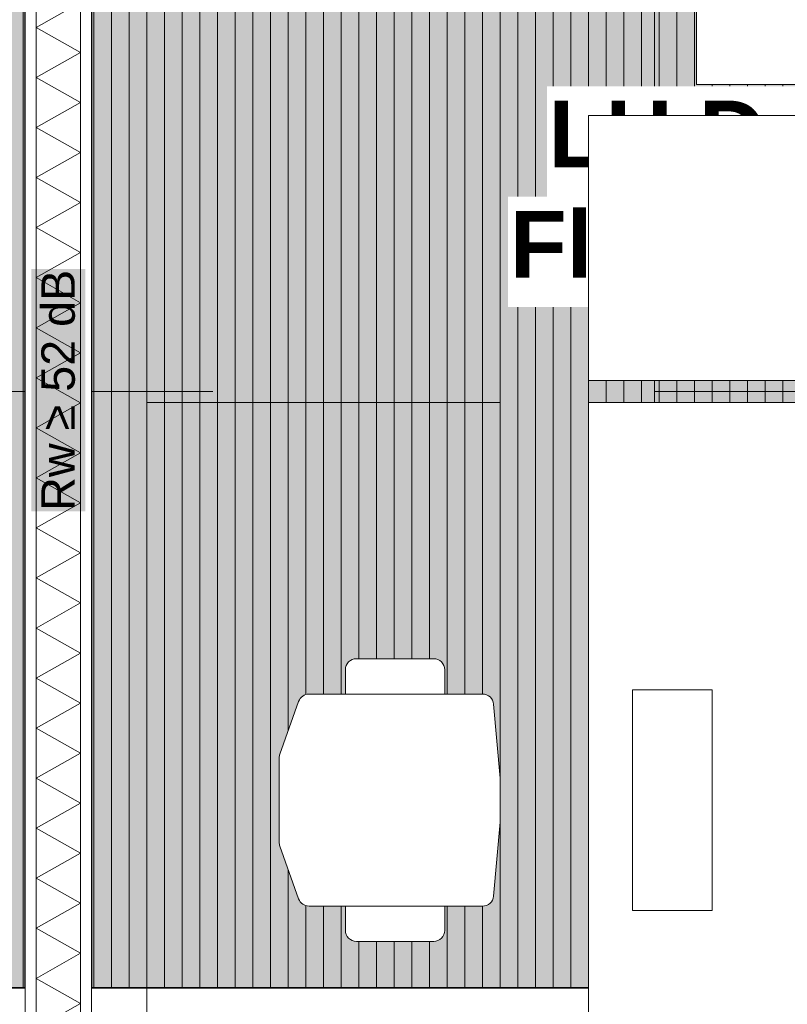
# Model space of a CAD drawing. Header units: metres. Extents: x -167 to 152, y -127 to 99.
# Tile 42 of 225: x -27.09 to -25.35, y -20.29 to -18.06. Entities that reach past the tile are written whole.
import ezdxf

# ---------------------------------------------------------------- set-up
doc = ezdxf.new("R2010")
doc.units = ezdxf.units.M
doc.linetypes.add('gestrichelt - 01', pattern=[2, 1, -1])
doc.linetypes.add('Raster 01', pattern=[2, 1, -1])
for name, color, linetype, lineweight, true_color in [('031_Metallbauarbeiten-350 Lamellendecke DS', 7, 'Continuous', 35, 0x666666), ('039_Trockenbauarbeiten-340 Dämmung', 7, 'Continuous', 9, 0xc0c0c0), ('ACTES-Einrichtung Aufsicht.', 7, 'Continuous', 9, 0xa6a6a6), ('AV1-Bewegungsfläche', 7, 'gestrichelt - 01', 9, 0xd9d9d9), ('AV1-Einrichtung', 7, 'Continuous', 9, 0xa6a6a6), ('AV1-Raster', 7, 'Raster 01', 9, 0xa6a6a6)]:
    doc.layers.add(name, color=color, linetype=linetype, lineweight=lineweight, true_color=true_color)
for name, color, linetype, lineweight in [('039_Trockenbauarbeiten-340 Gipskarton', 7, 'Continuous', 9), ('_1.35m (3D)', 7, 'Continuous', 9), ('_OG 1 (2D)', 7, 'Continuous', 9), ('_OG 1 - DS (2D)', 7, 'Continuous', 9), ('AV1-Akustikvorgaben-Trennwände', 7, 'Continuous', 5)]:
    doc.layers.add(name, color=color, linetype=linetype, lineweight=lineweight)
doc.styles.add('Arial', font='arial.ttf')
doc.styles.add('Arial (bold)', font='arialbd.ttf')
pattern_1 = [(90, (0, 0), (0.04, 0), [])]

# ---------------------------------------------------------------- blocks, each defined once
blk = doc.blocks.new('Group-2')
at = {"layer": 'AV1-Raster'}
for p, q in [((-27, -22.95), (-27, 1.35)), ((-25.65, -22.95), (-25.65, 1.35)), ((1.35, -18.9), (-40.5, -18.9)), ((1.35, -20.25), (-40.5, -20.25))]:
    blk.add_line(p, q, dxfattribs=at)
blk = doc.blocks.new('1.35m (3D)')
at = {"layer": 'AV1-Raster', "color": 7}
blk.add_blockref('Group-2', (0, 0), dxfattribs=at)
blk = doc.blocks.new('OG 1 - DS (2D)')
at = {"layer": '031_Metallbauarbeiten-350 Lamellendecke DS', "linetype": 'Continuous', "lineweight": 0, "transparency": 33554508}
for color, points in [(254, [(-30.975, -16.225), (-27.075, -16.225), (-27.075, -20.25), (-30.975, -20.25)]), (20, [(-30.975, -16.225), (-27.075, -16.225), (-27.075, -20.25), (-30.975, -20.25)]), (254, [(-26.925, -16.225), (-23.075, -16.225), (-23.075, -20.25), (-26.925, -20.25)]), (20, [(-26.925, -16.225), (-23.075, -16.225), (-23.075, -20.25), (-26.925, -20.25)])]:
    blk.add_hatch(color=color, dxfattribs=at).paths.add_polyline_path(points)
at = {"layer": '031_Metallbauarbeiten-350 Lamellendecke DS', "linetype": 'Continuous', "lineweight": 9, "transparency": 33554508}
h = blk.add_hatch(dxfattribs=at)
h.set_pattern_fill('Lamellendecke', color=252, style=0, pattern_type=2)
h.set_pattern_definition(pattern_1)
h.paths.add_polyline_path([(-30.975, -16.225), (-27.075, -16.225), (-27.075, -20.25), (-30.975, -20.25)])
h = blk.add_hatch(dxfattribs=at)
h.set_pattern_fill('Lamellendecke', color=252, style=0, pattern_type=2)
h.set_pattern_definition(pattern_1)
h.paths.add_polyline_path([(-26.925, -16.225), (-23.075, -16.225), (-23.075, -20.25), (-26.925, -20.25)])
at = {"layer": '031_Metallbauarbeiten-350 Lamellendecke DS', "flags": 128}
for points in [[(-30.975, -16.225), (-27.075, -16.225), (-27.075, -20.25), (-30.975, -20.25)], [(-26.925, -16.225), (-23.075, -16.225), (-23.075, -20.25), (-26.925, -20.25)]]:
    blk.add_lwpolyline(points, close=True, dxfattribs=at)
at = {"layer": '031_Metallbauarbeiten-350 Lamellendecke DS', "color": 251, "linetype": 'Continuous', "lineweight": 35, "transparency": 33554687, "flags": 128}
for points in [[(-30.975, -16.225), (-27.075, -16.225), (-27.075, -20.25), (-30.975, -20.25)], [(-26.925, -16.225), (-23.075, -16.225), (-23.075, -20.25), (-26.925, -20.25)]]:
    blk.add_lwpolyline(points, close=True, dxfattribs=at)
at = {"color": 255, "transparency": 33554687}
blk.add_wipeout([(-25.8937, -18.4587), (-24.1953, -18.4587), (-24.1953, -18.209), (-25.8937, -18.209)], dxfattribs=at).dxf.layer = '031_Metallbauarbeiten-350 Lamellendecke DS'
at = {"layer": '031_Metallbauarbeiten-350 Lamellendecke DS', "insert": (-25.0445, -18.3339), "char_height": 0.151309, "attachment_point": 5, "line_spacing_factor": 0.969122, "style": 'Arial (bold)'}
blk.add_mtext('LH Decke: 0,18m', dxfattribs=at)
at = {"color": 255, "transparency": 33554687}
blk.add_wipeout([(-25.982, -18.7085), (-23.8247, -18.7085), (-23.8247, -18.4587), (-25.982, -18.4587)], dxfattribs=at).dxf.layer = '031_Metallbauarbeiten-350 Lamellendecke DS'
at = {"layer": '031_Metallbauarbeiten-350 Lamellendecke DS', "insert": (-24.9033, -18.5836), "char_height": 0.151309, "attachment_point": 5, "line_spacing_factor": 0.969122, "style": 'Arial (bold)'}
blk.add_mtext('Fläche Decke: 15,5m²', dxfattribs=at)
blk = doc.blocks.new('Group-105')
at = {"color": 255, "transparency": 33554559}
blk.add_wipeout([(-26.4354, -19.825), (-26.4348, -19.7964), (-26.4331, -19.7688), (-26.4304, -19.7423), (-26.4265, -19.7167), (-26.4215, -19.6923), (-26.4155, -19.6688), (-26.4083, -19.6464), (-26.4, -19.625)], dxfattribs=at).dxf.layer = 'ACTES-Einrichtung Aufsicht.'
at = {"layer": 'ACTES-Einrichtung Aufsicht.'}
blk.add_open_spline([(-26.4354, -19.825), (-26.4354, -19.7085), (-26.4, -19.625)], degree=2, dxfattribs=at)
at = {"color": 255, "transparency": 33554559}
blk.add_wipeout([(-26.4354, -19.825), (-26.4348, -19.8536), (-26.4331, -19.8812), (-26.4304, -19.9077), (-26.4265, -19.9333), (-26.4215, -19.9577), (-26.4155, -19.9812), (-26.4083, -20.0036), (-26.4, -20.025)], dxfattribs=at).dxf.layer = 'ACTES-Einrichtung Aufsicht.'
at = {"layer": 'ACTES-Einrichtung Aufsicht.'}
blk.add_open_spline([(-26.4354, -19.825), (-26.4354, -19.9415), (-26.4, -20.025)], degree=2, dxfattribs=at)
at = {"color": 255, "transparency": 33554559}
blk.add_wipeout([(-26.4324, -20.065), (-26.0395, -20.065), (-26.0349, -20.0646), (-26.0305, -20.0633), (-26.0263, -20.0612), (-26.0226, -20.0584), (-26.0195, -20.055), (-26.0171, -20.0511), (-26.0155, -20.0467), (-26.0146, -20.0422), (-26, -19.875), (-26, -19.775), (-26.0146, -19.6078), (-26.0155, -19.6033), (-26.0171, -19.5989), (-26.0195, -19.595), (-26.0226, -19.5916), (-26.0263, -19.5888), (-26.0305, -19.5867), (-26.0349, -19.5854), (-26.0395, -19.585), (-26.4324, -19.585), (-26.4362, -19.5853), (-26.4399, -19.5862), (-26.4435, -19.5876), (-26.4468, -19.5896), (-26.4497, -19.592), (-26.4523, -19.5949), (-26.4544, -19.5981), (-26.4559, -19.6016), (-26.4985, -19.7209), (-26.4989, -19.7219), (-26.4992, -19.723), (-26.4994, -19.724), (-26.4996, -19.7251), (-26.4998, -19.7261), (-26.4999, -19.7272), (-26.5, -19.7283), (-26.5, -19.7293), (-26.5, -19.9207), (-26.5, -19.9217), (-26.4999, -19.9228), (-26.4998, -19.9239), (-26.4996, -19.9249), (-26.4994, -19.926), (-26.4992, -19.927), (-26.4989, -19.9281), (-26.4985, -19.9291), (-26.4559, -20.0484), (-26.4544, -20.0519), (-26.4523, -20.0551), (-26.4497, -20.058), (-26.4468, -20.0604), (-26.4435, -20.0624), (-26.4399, -20.0638), (-26.4362, -20.0647)], dxfattribs=at).dxf.layer = 'ACTES-Einrichtung Aufsicht.'
at = {"layer": 'ACTES-Einrichtung Aufsicht.', "flags": 128}
blk.add_lwpolyline([(-26.4324, -20.065), (-26.0395, -20.065, 0.388879), (-26.0146, -20.0422), (-26, -19.875), (-26, -19.775), (-26.0146, -19.6078, 0.388879), (-26.0395, -19.585), (-26.4324, -19.585, 0.31696), (-26.4559, -19.6016), (-26.4985, -19.7209, 0.085967), (-26.5, -19.7293), (-26.5, -19.9207, 0.085967), (-26.4985, -19.9291), (-26.4559, -20.0484, 0.31696), (-26.4324, -20.065)], format="xyb", close=True, dxfattribs=at)
at = {"color": 255, "transparency": 33554559}
for points in [[(-26.35, -19.585), (-26.125, -19.585), (-26.125, -19.53), (-26.1255, -19.5251), (-26.1269, -19.5204), (-26.1292, -19.5161), (-26.1323, -19.5123), (-26.1361, -19.5092), (-26.1404, -19.5069), (-26.1451, -19.5055), (-26.15, -19.505), (-26.325, -19.505), (-26.3299, -19.5055), (-26.3346, -19.5069), (-26.3389, -19.5092), (-26.3427, -19.5123), (-26.3458, -19.5161), (-26.3481, -19.5204), (-26.3495, -19.5251), (-26.35, -19.53)], [(-26.125, -20.065), (-26.35, -20.065), (-26.35, -20.12), (-26.3499, -20.1225), (-26.3495, -20.1249), (-26.3489, -20.1273), (-26.3481, -20.1296), (-26.347, -20.1318), (-26.3458, -20.1339), (-26.3443, -20.1359), (-26.3409, -20.1393), (-26.3389, -20.1408), (-26.3368, -20.142), (-26.3346, -20.1431), (-26.3323, -20.1439), (-26.3299, -20.1445), (-26.3275, -20.1449), (-26.325, -20.145), (-26.15, -20.145), (-26.1451, -20.1445), (-26.1404, -20.1431), (-26.1361, -20.1408), (-26.1323, -20.1377), (-26.1292, -20.1339), (-26.1269, -20.1296), (-26.1255, -20.1249), (-26.125, -20.12)]]:
    blk.add_wipeout(points, dxfattribs=at).dxf.layer = 'ACTES-Einrichtung Aufsicht.'
at = {"layer": 'ACTES-Einrichtung Aufsicht.', "flags": 128}
for points in [[(-26.35, -19.585), (-26.125, -19.585), (-26.125, -19.53, 0.414214), (-26.15, -19.505), (-26.325, -19.505, 0.414214), (-26.35, -19.53)], [(-26.125, -20.065), (-26.35, -20.065), (-26.35, -20.12, 0.414214), (-26.325, -20.145), (-26.15, -20.145, 0.414214), (-26.125, -20.12)]]:
    blk.add_lwpolyline(points, format="xyb", close=True, dxfattribs=at)
blk = doc.blocks.new('Group-108')
at = {"color": 255, "transparency": 33554559}
blk.add_wipeout([(-25.205, -17.805), (-25.505, -17.805), (-25.555, -17.88), (-25.555, -18.205), (-25.155, -18.205), (-25.155, -17.88)], dxfattribs=at).dxf.layer = 'AV1-Einrichtung'
at = {"layer": 'AV1-Einrichtung'}
blk.add_line((-25.505, -17.88), (-25.205, -17.88), dxfattribs=at)
at = {"layer": 'AV1-Einrichtung', "flags": 128}
blk.add_lwpolyline([(-25.205, -17.805), (-25.505, -17.805), (-25.555, -17.88), (-25.555, -18.205), (-25.155, -18.205), (-25.155, -17.88)], close=True, dxfattribs=at)
blk = doc.blocks.new('Group-109')
at = {"layer": 'AV1-Bewegungsfläche', "flags": 128}
for points in [[(-25.8, -18.275), (-24.15, -18.275), (-24.15, -17.275), (-25.8, -17.275)], [(-25.8, -20.725), (-25.8, -18.925), (-26.8, -18.925), (-26.8, -20.725)]]:
    blk.add_lwpolyline(points, close=True, dxfattribs=at)
at = {"layer": 'ACTES-Einrichtung Aufsicht.'}
blk.add_blockref('Group-105', (0, 0), dxfattribs=at)
at = {"layer": 'AV1-Einrichtung', "color": 7}
blk.add_blockref('Group-108', (0, 0), dxfattribs=at)
at = {"color": 255, "transparency": 33554559}
for points in [[(-24.15, -18.275), (-24.15, -18.875), (-25.8, -18.875), (-25.8, -18.275)], [(-25, -20.725), (-25.8, -20.725), (-25.8, -18.925), (-25, -18.925)]]:
    blk.add_wipeout(points, dxfattribs=at).dxf.layer = 'AV1-Einrichtung'
at = {"layer": 'AV1-Einrichtung', "flags": 128}
for points in [[(-24.15, -18.275), (-24.15, -18.875), (-25.8, -18.875), (-25.8, -18.275)], [(-25, -20.725), (-25.8, -20.725), (-25.8, -18.925), (-25, -18.925)]]:
    blk.add_lwpolyline(points, close=True, dxfattribs=at)
at = {"color": 255, "transparency": 33554559}
blk.add_wipeout([(-25.52, -20.075), (-25.7, -20.075), (-25.7, -19.575), (-25.52, -19.575)], dxfattribs=at).dxf.layer = 'ACTES-Einrichtung Aufsicht.'
at = {"layer": 'ACTES-Einrichtung Aufsicht.', "flags": 128}
blk.add_lwpolyline([(-25.52, -20.075), (-25.7, -20.075), (-25.7, -19.575), (-25.52, -19.575)], close=True, dxfattribs=at)
blk = doc.blocks.new('Group-187')
at = {"color": 255, "linetype": 'Continuous', "lineweight": 5}
blk.add_wipeout([(-26.95, -21.475), (-26.95, -16.225), (-27.05, -16.225), (-27.05, -21.475)], dxfattribs=at).dxf.layer = '039_Trockenbauarbeiten-340 Dämmung'
blk = doc.blocks.new('Group-188')
at = {"layer": '039_Trockenbauarbeiten-340 Dämmung', "transparency": 33554687, "flags": 128}
blk.add_lwpolyline([(-27.05, -20.3419), (-26.95, -20.2852), (-27.05, -20.2286), (-26.95, -20.1719), (-27.05, -20.1153), (-26.95, -20.0586), (-27.05, -20.0019), (-26.95, -19.9453), (-27.05, -19.8886), (-26.95, -19.832), (-27.05, -19.7753), (-26.95, -19.7187), (-27.05, -19.662), (-26.95, -19.6054), (-27.05, -19.5487), (-26.95, -19.492), (-27.05, -19.4354), (-26.95, -19.3787), (-27.05, -19.3221), (-26.95, -19.2654), (-27.05, -19.2088), (-26.95, -19.1521), (-27.05, -19.0955), (-26.95, -19.0388), (-27.05, -18.9821), (-26.95, -18.9255), (-27.05, -18.8688), (-26.95, -18.8122), (-27.05, -18.7555), (-26.95, -18.6989), (-27.05, -18.6422), (-26.95, -18.5856), (-27.05, -18.5289), (-26.95, -18.4722), (-27.05, -18.4156), (-26.95, -18.3589), (-27.05, -18.3023), (-26.95, -18.2456), (-27.05, -18.189), (-26.95, -18.1323), (-27.05, -18.0756), (-26.95, -18.019)], dxfattribs=at)
blk = doc.blocks.new('Group-189')
at = {"layer": '039_Trockenbauarbeiten-340 Dämmung'}
blk.add_blockref('Group-187', (0, 0), dxfattribs=at)
at = {"layer": '039_Trockenbauarbeiten-340 Dämmung', "transparency": 33554687}
blk.add_blockref('Group-188', (0, 0), dxfattribs=at)
blk = doc.blocks.new('OG 1 (2D)')
at = {"layer": 'AV1-Einrichtung', "color": 7}
blk.add_blockref('Group-109', (0, 0), dxfattribs=at)
at = {"color": 255}
blk.add_wipeout([(-26.95, -21.475), (-26.95, -16.225), (-27.05, -16.225), (-27.05, -21.475)], dxfattribs=at).dxf.layer = '039_Trockenbauarbeiten-340 Dämmung'
at = {"layer": '039_Trockenbauarbeiten-340 Dämmung', "flags": 128}
blk.add_lwpolyline([(-26.95, -21.475), (-26.95, -16.225), (-27.05, -16.225), (-27.05, -21.475)], close=True, dxfattribs=at)
at = {"layer": '039_Trockenbauarbeiten-340 Dämmung', "color": 7, "transparency": 33554687}
blk.add_blockref('Group-189', (0, 0), dxfattribs=at)
at = {"color": 255}
for points in [[(-27.05, -16.225), (-27.075, -16.225), (-27.075, -21.475), (-27.05, -21.475)], [(-26.925, -16.225), (-26.95, -16.225), (-26.95, -21.475), (-26.925, -21.475)]]:
    blk.add_wipeout(points, dxfattribs=at).dxf.layer = '039_Trockenbauarbeiten-340 Gipskarton'
at = {"layer": '039_Trockenbauarbeiten-340 Gipskarton', "flags": 128}
for points in [[(-27.05, -16.225), (-27.075, -16.225), (-27.075, -21.475), (-27.05, -21.475)], [(-26.925, -16.225), (-26.95, -16.225), (-26.95, -21.475), (-26.925, -21.475)]]:
    blk.add_lwpolyline(points, close=True, dxfattribs=at)
at = {"layer": 'AV1-Akustikvorgaben-Trennwände', "color": 7}
blk.add_solid([(-26.9391, -19.1714), (-26.9391, -18.6229), (-27.0609, -19.1714), (-27.0609, -18.6229)], dxfattribs=at)
blk.add_solid([(-26.9391, -19.1714), (-26.9391, -18.6229), (-27.0609, -19.1714), (-27.0609, -18.6229)], dxfattribs=at)
at = {"layer": 'AV1-Akustikvorgaben-Trennwände', "insert": (-27, -18.8972), "char_height": 0.07565, "attachment_point": 5, "rotation": 90, "line_spacing_factor": 0.971931, "style": 'Arial'}
blk.add_mtext('Rw ≥ 52 dB', dxfattribs=at)

msp = doc.modelspace()

# ---------------------------------------------------------------- block references
at = {"layer": '_1.35m (3D)'}
msp.add_blockref('1.35m (3D)', (0, 0), dxfattribs=at)

# ---------------------------------------------------------------- next in the draw order: block references
at = {"layer": '_OG 1 - DS (2D)'}
msp.add_blockref('OG 1 - DS (2D)', (0, 0), dxfattribs=at)

# ---------------------------------------------------------------- next in the draw order: block references
at = {"layer": '_OG 1 (2D)'}
msp.add_blockref('OG 1 (2D)', (0, 0), dxfattribs=at)

doc.saveas('drawing.dxf')
